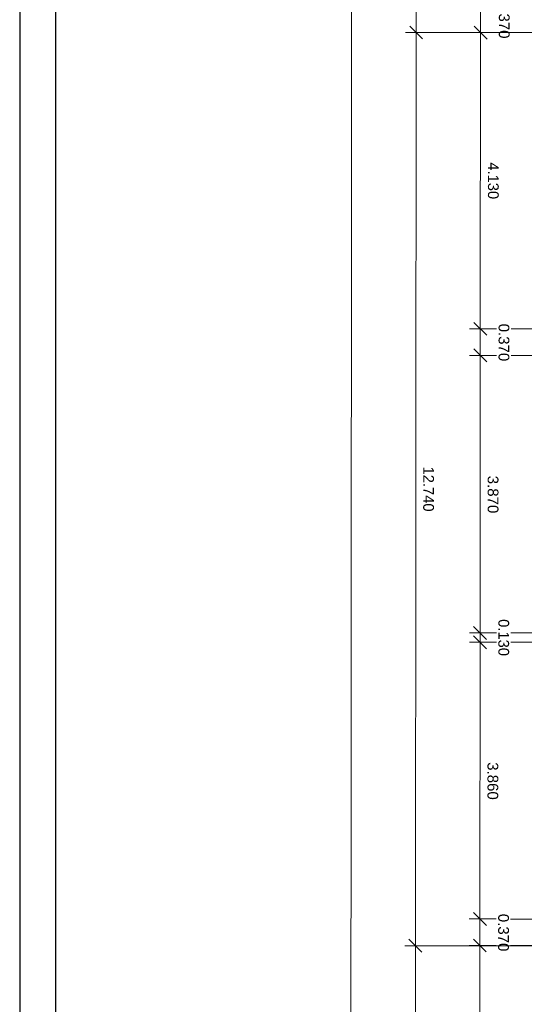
# Model space of a CAD drawing. Header units: metres. Extents: x 0 to 0.84, y 0 to 0.594.
# Tile 2 of 29: x 0 to 0.07, y 0.079 to 0.217. Entities that reach past the tile are written whole.
import ezdxf

# ---------------------------------------------------------------- set-up
doc = ezdxf.new("R2010")
doc.units = ezdxf.units.M
doc.linetypes.add('Teckovana 0.5x', pattern=[0.04, 0, -0.04])
doc.layers.add('Maßlinie 1_100', color=7, linetype='Continuous', lineweight=25)
doc.layers.add('Standard', color=7, linetype='Continuous', lineweight=25)
doc.styles.add('ARIAL', font='ARIAL.TTF')

msp = doc.modelspace()

# ---------------------------------------------------------------- linework, layer by layer
at = {"layer": 'Maßlinie 1_100', "color": 7, "linetype": 'Continuous', "lineweight": 13, "transparency": 33554687}
for p, q in [((0.05549, 0.40629), (0.05534, 0.21484)), ((0.06434, 0.21853), (0.06434, 0.21483)), ((0.05444, 0.21574), (0.05624, 0.21394)), ((0.05534, 0.21484), (0.05384, 0.21484)), ((0.05534, 0.21484), (0.05524, 0.0874)), ((0.05534, 0.21484), (0.05684, 0.21484)), ((0.06434, 0.21483), (0.06284, 0.21483)), ((0.06344, 0.21573), (0.06524, 0.21393)), ((0.06434, 0.21483), (0.0643, 0.17349)), ((0.06434, 0.21483), (0.06584, 0.21483)), ((0.0643, 0.17349), (0.0628, 0.17349)), ((0.0634, 0.17439), (0.0652, 0.17259)), ((0.0643, 0.17349), (0.0658, 0.17349)), ((0.0643, 0.17349), (0.0643, 0.16979)), ((0.0634, 0.17069), (0.0652, 0.16889)), ((0.0643, 0.16979), (0.0628, 0.16979)), ((0.0643, 0.16979), (0.06427, 0.13105)), ((0.0643, 0.16979), (0.0658, 0.16979)), ((0.06337, 0.13195), (0.06517, 0.13015)), ((0.06427, 0.13105), (0.06277, 0.13106)), ((0.06337, 0.13065), (0.06517, 0.12885)), ((0.06427, 0.13105), (0.06577, 0.13105)), ((0.06427, 0.13105), (0.06427, 0.12975)), ((0.06427, 0.12975), (0.06277, 0.12976)), ((0.06427, 0.12975), (0.06424, 0.09113)), ((0.06427, 0.12975), (0.06577, 0.12975)), ((0.06424, 0.09113), (0.06274, 0.09113)), ((0.06334, 0.09203), (0.06514, 0.09023)), ((0.06424, 0.09113), (0.06574, 0.09113)), ((0.06424, 0.09113), (0.06424, 0.08743)), ((0.05434, 0.0883), (0.05613, 0.0865)), ((0.06334, 0.08833), (0.06513, 0.08653)), ((0.05524, 0.0874), (0.05374, 0.0874)), ((0.05524, 0.0874), (0.05521, 0.05623)), ((0.05524, 0.0874), (0.05674, 0.0874)), ((0.06424, 0.08743), (0.06274, 0.08743)), ((0.06424, 0.08743), (0.06421, 0.06003)), ((0.06424, 0.08743), (0.06574, 0.08743))]:
    msp.add_line(p, q, dxfattribs=at)
at = {"layer": 'Maßlinie 1_100', "color": 7, "linetype": 'Teckovana 0.5x', "lineweight": 13, "transparency": 33554687}
for p, q in [((0.06862, 0.21483), (0.08374, 0.21482)), ((0.06859, 0.17349), (0.10062, 0.17346)), ((0.06859, 0.16979), (0.10442, 0.16976)), ((0.06855, 0.13105), (0.10441, 0.13102)), ((0.06855, 0.12975), (0.10441, 0.12972)), ((0.06852, 0.09112), (0.11909, 0.09108)), ((0.06852, 0.08742), (0.1191, 0.08738))]:
    msp.add_line(p, q, dxfattribs=at)
at = {"layer": 'Maßlinie 1_100', "color": 7, "linetype": 'Continuous', "lineweight": 13, "transparency": 33554687}
msp.add_lwpolyline([(0.04655, 0.47873), (0.04638, 0.26606), (0.04638, 0.26606), (0.04621, 0.05624)], dxfattribs=at)
at = {"layer": 'Maßlinie 1_100', "color": 7, "linetype": 'Teckovana 0.5x', "lineweight": 13, "transparency": 33554687}
for points in [[(0.05534, 0.21484), (0.05611, 0.21484), (0.05611, 0.21484), (0.05611, 0.21484), (0.05611, 0.21484), (0.08374, 0.21482)], [(0.06434, 0.21483), (0.06521, 0.21483), (0.06521, 0.21483), (0.06539, 0.21483), (0.06539, 0.21483), (0.06553, 0.21483), (0.06553, 0.21483), (0.06563, 0.21483), (0.06563, 0.21483), (0.06661, 0.21483), (0.06661, 0.21483), (0.06661, 0.21483), (0.06661, 0.21483), (0.06661, 0.21483), (0.06661, 0.21483), (0.06661, 0.21483), (0.06661, 0.21483), (0.06661, 0.21483)], [(0.0643, 0.17349), (0.06517, 0.17349), (0.06517, 0.17349), (0.06533, 0.17349), (0.06533, 0.17349), (0.06544, 0.17349), (0.06544, 0.17349), (0.06658, 0.17349), (0.06658, 0.17349), (0.06658, 0.17349), (0.06658, 0.17349), (0.06658, 0.17349), (0.06658, 0.17349)], [(0.0643, 0.16979), (0.06515, 0.16979), (0.06515, 0.16979), (0.06531, 0.16979), (0.06531, 0.16979), (0.06542, 0.16979), (0.06542, 0.16979), (0.06658, 0.16979), (0.06658, 0.16979), (0.06658, 0.16979), (0.06658, 0.16979), (0.06658, 0.16979), (0.06658, 0.16979), (0.06658, 0.16979)], [(0.06427, 0.13105), (0.06512, 0.13105), (0.06512, 0.13105), (0.06525, 0.13105), (0.06525, 0.13105), (0.06655, 0.13105), (0.06655, 0.13105), (0.06655, 0.13105), (0.06655, 0.13105), (0.06655, 0.13105)], [(0.06427, 0.12975), (0.06511, 0.12975), (0.06511, 0.12975), (0.06524, 0.12975), (0.06524, 0.12975), (0.06654, 0.12975), (0.06654, 0.12975), (0.06654, 0.12975), (0.06654, 0.12975), (0.06654, 0.12975)], [(0.06424, 0.09113), (0.06507, 0.09113), (0.06507, 0.09113), (0.06651, 0.09113), (0.06651, 0.09113), (0.06651, 0.09113)], [(0.05524, 0.0874), (0.05601, 0.0874), (0.05601, 0.0874), (0.1006, 0.08736)], [(0.06424, 0.08743), (0.06505, 0.08743), (0.06505, 0.08743), (0.06651, 0.08743), (0.06651, 0.08743), (0.06651, 0.08743)]]:
    msp.add_lwpolyline(points, dxfattribs=at)
at = {"layer": 'Standard', "color": 7, "linetype": 'Continuous', "lineweight": 25, "transparency": 33554687}
for points in [[(0, 0), (0.84, 0), (0.84, 0.594), (0, 0.594), (0, 0)], [(0.005, 0.005), (0.835, 0.005), (0.835, 0.589), (0.005, 0.589), (0.005, 0.005)]]:
    msp.add_lwpolyline(points, close=True, dxfattribs=at)

# ---------------------------------------------------------------- texts
at = {"layer": 'Maßlinie 1_100', "color": 7, "linetype": 'Continuous', "lineweight": 13, "transparency": 33554687, "char_height": 0.0015, "attachment_point": 7, "rotation": 269.9541, "style": 'ARIAL'}
for s, insert, width in [('\\W1.00;0.370', (0.06687, 0.21925), 0.0059894), ('\\W0.98;4.130', (0.06535, 0.19673), 0.0059732), ('\\W1.00;0.370', (0.06683, 0.17421), 0.0059894), ('\\W0.98;12.740', (0.05631, 0.15427), 0.0071417), ('\\W1.00;3.870', (0.06531, 0.15299), 0.0059893), ('\\W0.98;0.130', (0.0668, 0.13297), 0.0059733), ('\\W1.00;3.860', (0.06528, 0.11301), 0.0059894), ('\\W1.00;0.370', (0.06677, 0.09185), 0.0059894)]:
    msp.add_mtext(s, dxfattribs=dict(at, insert=insert, width=width))

doc.saveas('drawing.dxf')
